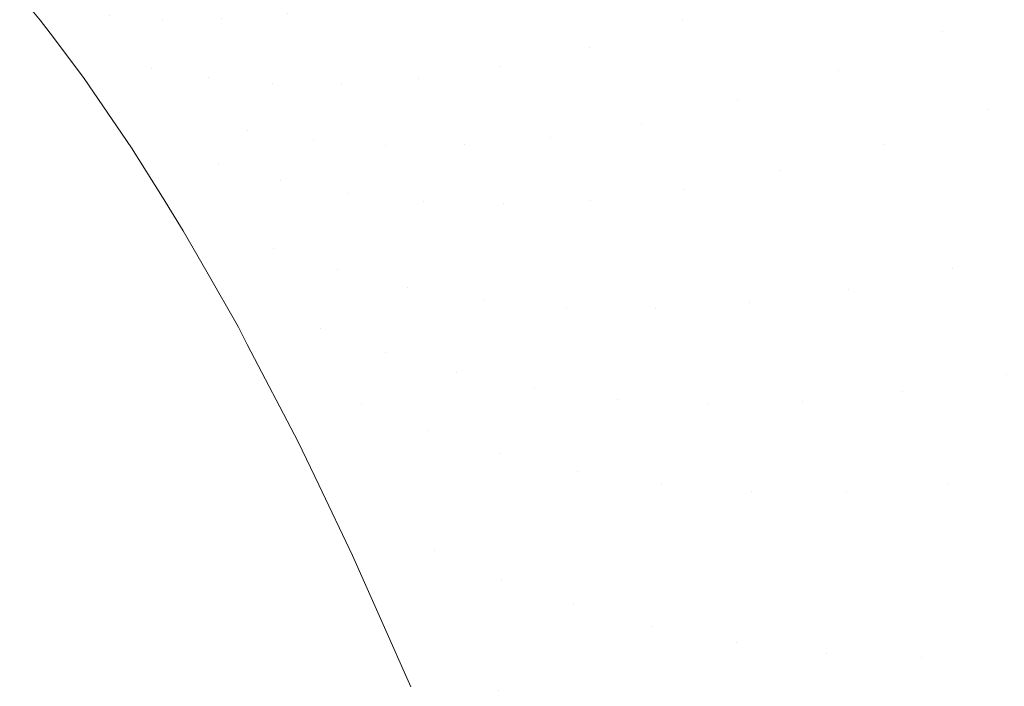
# Model space of a CAD drawing. Header units: centimetres. Extents: x -68 to 68, y -30 to 21.
# Tile 22 of 27: x 63.37 to 64.93, y 14.62 to 15.67. Entities that reach past the tile are written whole.
import ezdxf

# ---------------------------------------------------------------- set-up
doc = ezdxf.new("R2010")
doc.units = ezdxf.units.CM
doc.header["$LTSCALE"] = 2.54
doc.layers.add('Lucido design-1', color=7, linetype='Continuous')

# ---------------------------------------------------------------- blocks, each defined once
blk = doc.blocks.new('Gruppo-1')
at = {"color": 1, "linetype": 'Continuous', "lineweight": 9}
for points, invisible_edges in [([(64.4207, 15.6704, 173.5076), (64.3087, 15.8228, 173.6275), (64.1661, 15.7698, 173.5327)], 11), ([(64.3087, 15.8228, 173.6275), (64.4207, 15.6704, 173.5076), (64.5768, 15.7261, 173.5863)], 11), ([(64.8314, 15.6524, 173.5275), (64.7388, 15.7953, 173.6545), (64.5768, 15.7261, 173.5863)], 11), ([(64.7388, 15.7953, 173.6545), (64.8314, 15.6524, 173.5275), (65, 15.7278, 173.5787)], 11), ([(64.272, 15.6278, 173.4201), (64.1661, 15.7698, 173.5327), (64.0324, 15.7292, 173.4309)], 11), ([(64.1661, 15.7698, 173.5327), (64.272, 15.6278, 173.4201), (64.4207, 15.6704, 173.5076)], 11), ([(64.1319, 15.5974, 173.326), (64.0324, 15.7292, 173.4309), (63.9084, 15.7001, 173.3242)], 11), ([(64.0324, 15.7292, 173.4309), (64.1319, 15.5974, 173.326), (64.272, 15.6278, 173.4201)], 11), ([(64.6664, 15.5907, 173.4646), (64.5768, 15.7261, 173.5863), (64.4207, 15.6704, 173.5076)], 11), ([(64.5768, 15.7261, 173.5863), (64.6664, 15.5907, 173.4646), (64.8314, 15.6524, 173.5275)], 11), ([(65.0749, 15.5995, 173.4545), (65, 15.7278, 173.5787), (64.8314, 15.6524, 173.5275)], 11), ([(63.5124, 15.6786, 172.8816), (63.37, 15.7101, 172.6666), (63.4025, 15.6708, 172.6379)], 9), ([(64.0012, 15.5785, 173.227), (63.9084, 15.7001, 173.3242), (63.7944, 15.6815, 173.2144)], 11), ([(63.9084, 15.7001, 173.3242), (64.0012, 15.5785, 173.227), (64.1319, 15.5974, 173.326)], 11), ([(63.4025, 15.6708, 172.6379), (63.5784, 15.5948, 172.8141), (63.5124, 15.6786, 172.8816)], 11), ([(63.6692, 15.5792, 172.9173), (63.5966, 15.6719, 172.9918), (63.5124, 15.6786, 172.8816)], 11), ([(63.5124, 15.6786, 172.8816), (63.5784, 15.5948, 172.8141), (63.6692, 15.5792, 172.9173)], 11), ([(63.8805, 15.5699, 173.1249), (63.7944, 15.6815, 173.2144), (63.6905, 15.6725, 173.1032)], 11), ([(63.7944, 15.6815, 173.2144), (63.8805, 15.5699, 173.1249), (64.0012, 15.5785, 173.227)], 11), ([(63.4025, 15.6708, 172.6379), (63.4234, 15.6429, 172.6125), (63.5784, 15.5948, 172.8141)], 10), ([(63.7698, 15.5705, 173.0212), (63.6905, 15.6725, 173.1032), (63.5966, 15.6719, 172.9918)], 11), ([(63.5966, 15.6719, 172.9918), (63.6692, 15.5792, 172.9173), (63.7698, 15.5705, 173.0212)], 11), ([(63.6905, 15.6725, 173.1032), (63.7698, 15.5705, 173.0212), (63.8805, 15.5699, 173.1249)], 11), ([(64.5068, 15.5427, 173.3915), (64.4207, 15.6704, 173.5076), (64.272, 15.6278, 173.4201)], 11), ([(64.4207, 15.6704, 173.5076), (64.5068, 15.5427, 173.3915), (64.6664, 15.5907, 173.4646)], 11), ([(64.9047, 15.5298, 173.407), (64.8314, 15.6524, 173.5275), (64.6664, 15.5907, 173.4646)], 11), ([(64.8314, 15.6524, 173.5275), (64.9047, 15.5298, 173.407), (65.0749, 15.5995, 173.4545)], 11), ([(63.5784, 15.5948, 172.8141), (63.4234, 15.6429, 172.6125), (63.4722, 15.578, 172.5535)], 9), ([(64.3543, 15.5076, 173.3102), (64.272, 15.6278, 173.4201), (64.1319, 15.5974, 173.326)], 11), ([(64.272, 15.6278, 173.4201), (64.3543, 15.5076, 173.3102), (64.5068, 15.5427, 173.3915)], 11), ([(65.1882, 15.3865, 173.2266), (65.0749, 15.5995, 173.4545), (64.9047, 15.5298, 173.407)], 11), ([(63.4722, 15.578, 172.5535), (63.6855, 15.4439, 172.6661), (63.5784, 15.5948, 172.8141)], 11), ([(63.7304, 15.495, 172.8389), (63.5784, 15.5948, 172.8141), (63.6855, 15.4439, 172.6661)], 11), ([(63.7304, 15.495, 172.8389), (63.6692, 15.5792, 172.9173), (63.5784, 15.5948, 172.8141)], 11), ([(64.2102, 15.4849, 173.2224), (64.1319, 15.5974, 173.326), (64.0012, 15.5785, 173.227)], 11), ([(64.1319, 15.5974, 173.326), (64.2102, 15.4849, 173.2224), (64.3543, 15.5076, 173.3102)], 11), ([(64.7377, 15.474, 173.3483), (64.6664, 15.5907, 173.4646), (64.5068, 15.5427, 173.3915)], 11), ([(64.6664, 15.5907, 173.4646), (64.7377, 15.474, 173.3483), (64.9047, 15.5298, 173.407)], 11), ([(63.4722, 15.578, 172.5535), (63.5165, 15.5132, 172.4846), (63.6855, 15.4439, 172.6661)], 10), ([(63.8354, 15.4796, 172.9367), (63.7698, 15.5705, 173.0212), (63.6692, 15.5792, 172.9173)], 11), ([(63.6692, 15.5792, 172.9173), (63.7304, 15.495, 172.8389), (63.8354, 15.4796, 172.9367)], 11), ([(63.9503, 15.472, 173.0341), (63.8805, 15.5699, 173.1249), (63.7698, 15.5705, 173.0212)], 11), ([(63.7698, 15.5705, 173.0212), (63.8354, 15.4796, 172.9367), (63.9503, 15.472, 173.0341)], 11), ([(64.0754, 15.4733, 173.1298), (64.0012, 15.5785, 173.227), (63.8805, 15.5699, 173.1249)], 11), ([(63.8805, 15.5699, 173.1249), (63.9503, 15.472, 173.0341), (64.0754, 15.4733, 173.1298)], 11), ([(64.0012, 15.5785, 173.227), (64.0754, 15.4733, 173.1298), (64.2102, 15.4849, 173.2224)], 11), ([(64.576, 15.4318, 173.2799), (64.5068, 15.5427, 173.3915), (64.3543, 15.5076, 173.3102)], 11), ([(64.5068, 15.5427, 173.3915), (64.576, 15.4318, 173.2799), (64.7377, 15.474, 173.3483)], 11), ([(65.0163, 15.3252, 173.1846), (64.9047, 15.5298, 173.407), (64.7377, 15.474, 173.3483)], 11), ([(64.9047, 15.5298, 173.407), (65.0163, 15.3252, 173.1846), (65.1882, 15.3865, 173.2266)], 11), ([(63.6855, 15.4439, 172.6661), (63.5165, 15.5132, 172.4846), (63.5473, 15.4681, 172.4366)], 9), ([(64.4212, 15.4026, 173.2036), (64.3543, 15.5076, 173.3102), (64.2102, 15.4849, 173.2224)], 11), ([(64.3543, 15.5076, 173.3102), (64.4212, 15.4026, 173.2036), (64.576, 15.4318, 173.2799)], 11), ([(63.6855, 15.4439, 172.6661), (63.7835, 15.4171, 172.7585), (63.7304, 15.495, 172.8389)], 11), ([(63.8914, 15.3966, 172.8512), (63.8354, 15.4796, 172.9367), (63.7304, 15.495, 172.8389)], 11), ([(63.7304, 15.495, 172.8389), (63.7835, 15.4171, 172.7585), (63.8914, 15.3966, 172.8512)], 11), ([(64.0092, 15.3838, 172.9434), (63.9503, 15.472, 173.0341), (63.8354, 15.4796, 172.9367)], 11), ([(63.8354, 15.4796, 172.9367), (63.8914, 15.3966, 172.8512), (64.0092, 15.3838, 172.9434)], 11), ([(64.137, 15.3797, 173.0338), (64.0754, 15.4733, 173.1298), (63.9503, 15.472, 173.0341)], 11), ([(64.2745, 15.3856, 173.121), (64.2102, 15.4849, 173.2224), (64.0754, 15.4733, 173.1298)], 11), ([(64.0754, 15.4733, 173.1298), (64.137, 15.3797, 173.0338), (64.2745, 15.3856, 173.121)], 11), ([(64.2102, 15.4849, 173.2224), (64.2745, 15.3856, 173.121), (64.4212, 15.4026, 173.2036)], 11), ([(64.8474, 15.2778, 173.1322), (64.7377, 15.474, 173.3483), (64.576, 15.4318, 173.2799)], 11), ([(64.7377, 15.474, 173.3483), (64.8474, 15.2778, 173.1322), (65.0163, 15.3252, 173.1846)], 11), ([(63.7718, 15.3085, 172.511), (63.6855, 15.4439, 172.6661), (63.5473, 15.4681, 172.4366)], 11), ([(63.5473, 15.4681, 172.4366), (63.596, 15.3902, 172.3432), (63.7718, 15.3085, 172.511)], 10), ([(63.9503, 15.472, 173.0341), (64.0092, 15.3838, 172.9434), (64.137, 15.3797, 173.0338)], 11), ([(63.8732, 15.2751, 172.596), (63.7835, 15.4171, 172.7585), (63.6855, 15.4439, 172.6661)], 11), ([(63.6855, 15.4439, 172.6661), (63.7718, 15.3085, 172.511), (63.8732, 15.2751, 172.596)], 11), ([(64.6835, 15.244, 173.0708), (64.576, 15.4318, 173.2799), (64.4212, 15.4026, 173.2036)], 11), ([(64.576, 15.4318, 173.2799), (64.6835, 15.244, 173.0708), (64.8474, 15.2778, 173.1322)], 11), ([(63.9844, 15.2477, 172.6811), (63.8914, 15.3966, 172.8512), (63.7835, 15.4171, 172.7585)], 11), ([(63.7835, 15.4171, 172.7585), (63.8732, 15.2751, 172.596), (63.9844, 15.2477, 172.6811)], 11), ([(64.1055, 15.2276, 172.7654), (64.0092, 15.3838, 172.9434), (63.8914, 15.3966, 172.8512)], 11), ([(63.8914, 15.3966, 172.8512), (63.9844, 15.2477, 172.6811), (64.1055, 15.2276, 172.7654)], 11), ([(64.5262, 15.223, 173.002), (64.4212, 15.4026, 173.2036), (64.2745, 15.3856, 173.121)], 11), ([(64.4212, 15.4026, 173.2036), (64.5262, 15.223, 173.002), (64.6835, 15.244, 173.0708)], 11), ([(63.7718, 15.3085, 172.511), (63.596, 15.3902, 172.3432), (63.6292, 15.337, 172.2795)], 9), ([(64.2364, 15.216, 172.8479), (64.137, 15.3797, 173.0338), (64.0092, 15.3838, 172.9434)], 11), ([(64.0092, 15.3838, 172.9434), (64.1055, 15.2276, 172.7654), (64.2364, 15.216, 172.8479)], 11), ([(64.3769, 15.2141, 172.9272), (64.2745, 15.3856, 173.121), (64.137, 15.3797, 173.0338)], 11), ([(64.137, 15.3797, 173.0338), (64.2364, 15.216, 172.8479), (64.3769, 15.2141, 172.9272)], 11), ([(64.2745, 15.3856, 173.121), (64.3769, 15.2141, 172.9272), (64.5262, 15.223, 173.002)], 11), ([(63.846, 15.182, 172.3518), (63.7718, 15.3085, 172.511), (63.6292, 15.337, 172.2795)], 11), ([(63.6292, 15.337, 172.2795), (63.6663, 15.272, 172.194), (63.846, 15.182, 172.3518)], 10), ([(65.1025, 15.1509, 172.9767), (65.0163, 15.3252, 173.1846), (64.8474, 15.2778, 173.1322)], 11), ([(63.9492, 15.1441, 172.4314), (63.8732, 15.2751, 172.596), (63.7718, 15.3085, 172.511)], 11), ([(63.7718, 15.3085, 172.511), (63.846, 15.182, 172.3518), (63.9492, 15.1441, 172.4314)], 11), ([(63.846, 15.182, 172.3518), (63.6663, 15.272, 172.194), (63.7164, 15.1841, 172.0784)], 9), ([(64.0621, 15.112, 172.511), (63.9844, 15.2477, 172.6811), (63.8732, 15.2751, 172.596)], 11), ([(63.8732, 15.2751, 172.596), (63.9492, 15.1441, 172.4314), (64.0621, 15.112, 172.511)], 11), ([(64.9329, 15.1095, 172.9288), (64.8474, 15.2778, 173.1322), (64.6835, 15.244, 173.0708)], 11), ([(64.8474, 15.2778, 173.1322), (64.9329, 15.1095, 172.9288), (65.1025, 15.1509, 172.9767)], 11), ([(64.1849, 15.087, 172.5897), (64.1055, 15.2276, 172.7654), (63.9844, 15.2477, 172.6811)], 11), ([(63.9844, 15.2477, 172.6811), (64.0621, 15.112, 172.511), (64.1849, 15.087, 172.5897)], 11), ([(64.7682, 15.0816, 172.8725), (64.6835, 15.244, 173.0708), (64.5262, 15.223, 173.002)], 11), ([(64.6835, 15.244, 173.0708), (64.7682, 15.0816, 172.8725), (64.9329, 15.1095, 172.9288)], 11), ([(64.3174, 15.0703, 172.6663), (64.2364, 15.216, 172.8479), (64.1055, 15.2276, 172.7654)], 11), ([(64.1055, 15.2276, 172.7654), (64.1849, 15.087, 172.5897), (64.3174, 15.0703, 172.6663)], 11), ([(64.4592, 15.063, 172.7399), (64.3769, 15.2141, 172.9272), (64.2364, 15.216, 172.8479)], 11), ([(64.2364, 15.216, 172.8479), (64.3174, 15.0703, 172.6663), (64.4592, 15.063, 172.7399)], 11), ([(64.6098, 15.0664, 172.8091), (64.5262, 15.223, 173.002), (64.3769, 15.2141, 172.9272)], 11), ([(64.3769, 15.2141, 172.9272), (64.4592, 15.063, 172.7399), (64.6098, 15.0664, 172.8091)], 11), ([(64.5262, 15.223, 173.002), (64.6098, 15.0664, 172.8091), (64.7682, 15.0816, 172.8725)], 11), ([(63.7164, 15.1841, 172.0784), (63.9118, 15.0613, 172.1894), (63.846, 15.182, 172.3518)], 11), ([(63.7164, 15.1841, 172.0784), (63.7306, 15.1569, 172.0398), (63.9118, 15.0613, 172.1894)], 10), ([(64.016, 15.0201, 172.265), (63.9492, 15.1441, 172.4314), (63.846, 15.182, 172.3518)], 11), ([(63.846, 15.182, 172.3518), (63.9118, 15.0613, 172.1894), (64.016, 15.0201, 172.265)], 11), ([(63.9118, 15.0613, 172.1894), (63.7306, 15.1569, 172.0398), (63.8112, 15.0023, 171.8209)], 9), ([(64.1299, 14.9846, 172.3404), (64.0621, 15.112, 172.511), (63.9492, 15.1441, 172.4314)], 11), ([(63.9492, 15.1441, 172.4314), (64.016, 15.0201, 172.265), (64.1299, 14.9846, 172.3404)], 11), ([(64.2536, 14.956, 172.4148), (64.1849, 15.087, 172.5897), (64.0621, 15.112, 172.511)], 11), ([(64.0621, 15.112, 172.511), (64.1299, 14.9846, 172.3404), (64.2536, 14.956, 172.4148)], 11), ([(65.0042, 14.9579, 172.7331), (64.9329, 15.1095, 172.9288), (64.7682, 15.0816, 172.8725)], 11), ([(64.3868, 14.9355, 172.4871), (64.3174, 15.0703, 172.6663), (64.1849, 15.087, 172.5897)], 11), ([(64.1849, 15.087, 172.5897), (64.2536, 14.956, 172.4148), (64.3868, 14.9355, 172.4871)], 11), ([(64.5293, 14.9243, 172.5563), (64.4592, 15.063, 172.7399), (64.3174, 15.0703, 172.6663)], 11), ([(64.3174, 15.0703, 172.6663), (64.3868, 14.9355, 172.4871), (64.5293, 14.9243, 172.5563)], 11), ([(64.8392, 14.9345, 172.6806), (64.7682, 15.0816, 172.8725), (64.6098, 15.0664, 172.8091)], 11), ([(64.7682, 15.0816, 172.8725), (64.8392, 14.9345, 172.6806), (65.0042, 14.9579, 172.7331)], 11), ([(63.8112, 15.0023, 171.8209), (64.0274, 14.8302, 171.8578), (63.9118, 15.0613, 172.1894)], 11), ([(64.1325, 14.7845, 171.9276), (64.016, 15.0201, 172.265), (63.9118, 15.0613, 172.1894)], 11), ([(63.9118, 15.0613, 172.1894), (64.0274, 14.8302, 171.8578), (64.1325, 14.7845, 171.9276)], 11), ([(64.6804, 14.9236, 172.6212), (64.6098, 15.0664, 172.8091), (64.4592, 15.063, 172.7399)], 11), ([(64.4592, 15.063, 172.7399), (64.5293, 14.9243, 172.5563), (64.6804, 14.9236, 172.6212)], 11), ([(64.6098, 15.0664, 172.8091), (64.6804, 14.9236, 172.6212), (64.8392, 14.9345, 172.6806)], 11), ([(64.2472, 14.7443, 171.997), (64.1299, 14.9846, 172.3404), (64.016, 15.0201, 172.265)], 11), ([(64.016, 15.0201, 172.265), (64.1325, 14.7845, 171.9276), (64.2472, 14.7443, 171.997)], 11), ([(63.8112, 15.0023, 171.8209), (63.8438, 14.9343, 171.7189), (64.0274, 14.8302, 171.8578)], 10), ([(64.3715, 14.7106, 172.0651), (64.2536, 14.956, 172.4148), (64.1299, 14.9846, 172.3404)], 11), ([(64.1299, 14.9846, 172.3404), (64.2472, 14.7443, 171.997), (64.3715, 14.7106, 172.0651)], 11), ([(64.5053, 14.6847, 172.1312), (64.3868, 14.9355, 172.4871), (64.2536, 14.956, 172.4148)], 11), ([(64.2536, 14.956, 172.4148), (64.3715, 14.7106, 172.0651), (64.5053, 14.6847, 172.1312)], 11), ([(65.1229, 14.6828, 172.3539), (65.0042, 14.9579, 172.7331), (64.8392, 14.9345, 172.6806)], 11), ([(64.0274, 14.8302, 171.8578), (63.8438, 14.9343, 171.7189), (63.8973, 14.8227, 171.5518)], 9), ([(64.6481, 14.6679, 172.1943), (64.5293, 14.9243, 172.5563), (64.3868, 14.9355, 172.4871)], 11), ([(64.3868, 14.9355, 172.4871), (64.5053, 14.6847, 172.1312), (64.6481, 14.6679, 172.1943)], 11), ([(64.958, 14.6659, 172.3067), (64.8392, 14.9345, 172.6806), (64.6804, 14.9236, 172.6212)], 11), ([(64.8392, 14.9345, 172.6806), (64.958, 14.6659, 172.3067), (65.1229, 14.6828, 172.3539)], 11), ([(64.7993, 14.6612, 172.2531), (64.6804, 14.9236, 172.6212), (64.5293, 14.9243, 172.5563)], 11), ([(64.5293, 14.9243, 172.5563), (64.6481, 14.6679, 172.1943), (64.7993, 14.6612, 172.2531)], 11), ([(64.6804, 14.9236, 172.6212), (64.7993, 14.6612, 172.2531), (64.958, 14.6659, 172.3067)], 11), ([(63.8973, 14.8227, 171.5518), (64.1282, 14.6079, 171.5191), (64.0274, 14.8302, 171.8578)], 11), ([(63.8973, 14.8227, 171.5518), (63.9438, 14.7177, 171.3876), (64.1282, 14.6079, 171.5191)], 10), ([(64.2335, 14.5591, 171.5849), (64.1325, 14.7845, 171.9276), (64.0274, 14.8302, 171.8578)], 11), ([(64.0274, 14.8302, 171.8578), (64.1282, 14.6079, 171.5191), (64.2335, 14.5591, 171.5849)], 11), ([(64.3483, 14.5156, 171.6501), (64.2472, 14.7443, 171.997), (64.1325, 14.7845, 171.9276)], 11), ([(64.1325, 14.7845, 171.9276), (64.2335, 14.5591, 171.5849), (64.3483, 14.5156, 171.6501)], 11), ([(64.4726, 14.4784, 171.7141), (64.3715, 14.7106, 172.0651), (64.2472, 14.7443, 171.997)], 11), ([(64.2472, 14.7443, 171.997), (64.3483, 14.5156, 171.6501), (64.4726, 14.4784, 171.7141)], 11), ([(64.1282, 14.6079, 171.5191), (63.9438, 14.7177, 171.3876), (63.9898, 14.6141, 171.2254)], 9), ([(64.6062, 14.4488, 171.776), (64.5053, 14.6847, 172.1312), (64.3715, 14.7106, 172.0651)], 11), ([(64.3715, 14.7106, 172.0651), (64.4726, 14.4784, 171.7141), (64.6062, 14.4488, 171.776)], 11), ([(64.7488, 14.4279, 171.8348), (64.6481, 14.6679, 172.1943), (64.5053, 14.6847, 172.1312)], 11), ([(64.5053, 14.6847, 172.1312), (64.6062, 14.4488, 171.776), (64.7488, 14.4279, 171.8348)], 11), ([(64.8997, 14.417, 171.8896), (64.7993, 14.6612, 172.2531), (64.6481, 14.6679, 172.1943)], 11), ([(64.6481, 14.6679, 172.1943), (64.7488, 14.4279, 171.8348), (64.8997, 14.417, 171.8896)], 11), ([(65.0579, 14.4172, 171.9392), (64.958, 14.6659, 172.3067), (64.7993, 14.6612, 172.2531)], 11), ([(64.7993, 14.6612, 172.2531), (64.8997, 14.417, 171.8896), (65.0579, 14.4172, 171.9392)], 11)]:
    blk.add_3dface(points, dxfattribs=dict(at, invisible_edges=invisible_edges))

msp = doc.modelspace()

# ---------------------------------------------------------------- block references
at = {"layer": 'Lucido design-1', "color": 1, "true_color": 0xff0000}
msp.add_blockref('Gruppo-1', (0, 0), dxfattribs=at)

doc.saveas('drawing.dxf')
